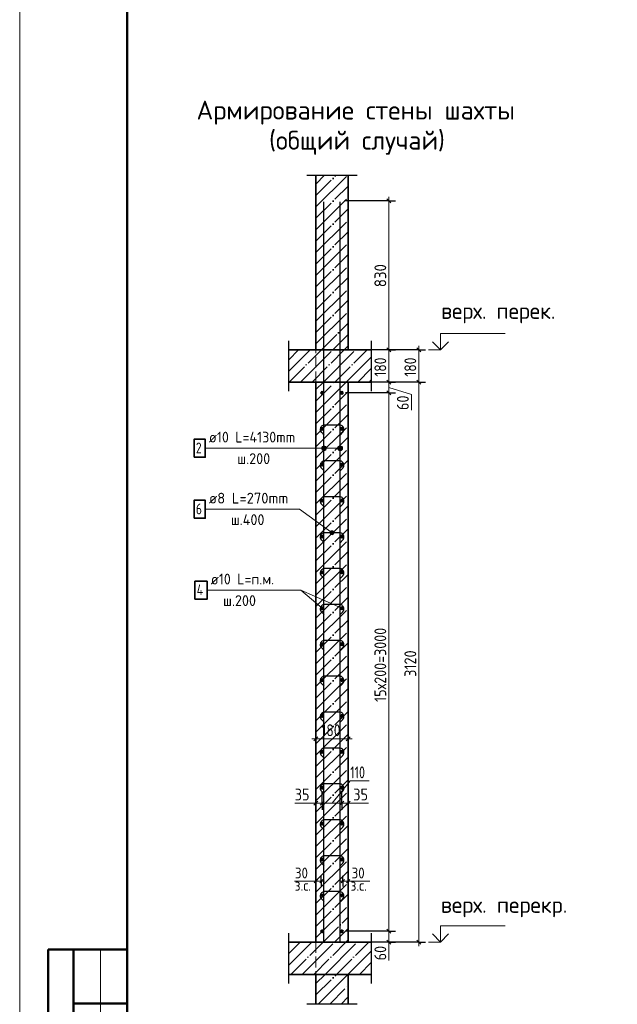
# Model space of a CAD drawing. Header units: millimetres. Extents: x -49773 to 2322955, y -3321 to 58485.
# Tile 236 of 256: x 1008641 to 1019745, y 12133 to 30420. Entities that reach past the tile are written whole.
import ezdxf

# ---------------------------------------------------------------- set-up
doc = ezdxf.new("R2010")
doc.units = ezdxf.units.MM
for name, pattern in [('______11', [500, 400, -50, 0, -50]), ('______2', [270, 200, -70]), ('______5', [1100, 800, -100, 100, -100])]:
    doc.linetypes.add(name, pattern=pattern)
for name, color, linetype, lineweight in [('Standard', 7, 'Continuous', 25), ('Арм.стержн. вертикальными 1', 22, 'Continuous', 35), ('Арм.стержн.горизонт. 1', 180, 'Continuous', 35), ('Высотная отметки_ общее', 7, 'Continuous', 13), ('Перекрытие_ общее', 7, 'Continuous', 35), ('Размерная линия_ общее', 7, 'Continuous', 13), ('Размерная линия_ общее_1', 7, 'Continuous', 13), ('Стена_ общее', 7, 'Continuous', 35)]:
    doc.layers.add(name, color=color, linetype=linetype, lineweight=lineweight)
doc.layers.add('Арм.стержн.Стяжки', color=7, linetype='Continuous', lineweight=35, true_color=0x501e0f)
doc.styles.add('ISOCPEUR', font='txt')

msp = doc.modelspace()

# ---------------------------------------------------------------- hatches: boundary and pattern name
at = {"layer": 'Арм.стержн. вертикальными 1', "linetype": 'Continuous', "lineweight": 13, "transparency": 33554687}
for points in [[(1014256.4, 22483), (1014272.6, 22421.8), (1014272.6, 22499.2)], [(1014256.4, 22483), (1014272.6, 22421.8), (1014272.6, 22499.2)], [(1014272.6, 22499.2), (1014295.1, 22415.5), (1014295.1, 22505.5)], [(1014272.6, 22499.2), (1014295.1, 22415.5), (1014295.1, 22505.5)], [(1014272.6, 22499.2), (1014272.6, 22421.8), (1014295.1, 22415.5)], [(1014272.6, 22499.2), (1014272.6, 22421.8), (1014295.1, 22415.5)], [(1014295.1, 22505.5), (1014295.1, 22415.5), (1014317.6, 22421.8)], [(1014295.1, 22505.5), (1014317.6, 22421.8), (1014317.6, 22499.2)], [(1014295.1, 22505.5), (1014295.1, 22415.5), (1014317.6, 22421.8)], [(1014295.1, 22505.5), (1014317.6, 22421.8), (1014317.6, 22499.2)], [(1014317.6, 22499.2), (1014317.6, 22421.8), (1014333.8, 22438)], [(1014317.6, 22499.2), (1014333.8, 22438), (1014333.8, 22483)], [(1014317.6, 22499.2), (1014317.6, 22421.8), (1014333.8, 22438)], [(1014317.6, 22499.2), (1014333.8, 22438), (1014333.8, 22483)], [(1014556.4, 22483), (1014572.6, 22421.8), (1014572.6, 22499.2)], [(1014556.4, 22483), (1014572.6, 22421.8), (1014572.6, 22499.2)], [(1014572.6, 22499.2), (1014595.1, 22415.5), (1014595.1, 22505.5)], [(1014572.6, 22499.2), (1014595.1, 22415.5), (1014595.1, 22505.5)], [(1014572.6, 22499.2), (1014572.6, 22421.8), (1014595.1, 22415.5)], [(1014572.6, 22499.2), (1014572.6, 22421.8), (1014595.1, 22415.5)], [(1014595.1, 22505.5), (1014595.1, 22415.5), (1014617.6, 22421.8)], [(1014595.1, 22505.5), (1014617.6, 22421.8), (1014617.6, 22499.2)], [(1014595.1, 22505.5), (1014595.1, 22415.5), (1014617.6, 22421.8)], [(1014595.1, 22505.5), (1014617.6, 22421.8), (1014617.6, 22499.2)], [(1014617.6, 22499.2), (1014617.6, 22421.8), (1014633.8, 22438)], [(1014617.6, 22499.2), (1014633.8, 22438), (1014633.8, 22483)], [(1014617.6, 22499.2), (1014617.6, 22421.8), (1014633.8, 22438)], [(1014617.6, 22499.2), (1014633.8, 22438), (1014633.8, 22483)], [(1014256.4, 22438), (1014256.4, 22483), (1014250.1, 22460.5)], [(1014256.4, 22438), (1014256.4, 22483), (1014250.1, 22460.5)], [(1014256.4, 22483), (1014256.4, 22438), (1014272.6, 22421.8)], [(1014256.4, 22483), (1014256.4, 22438), (1014272.6, 22421.8)], [(1014333.8, 22483), (1014333.8, 22438), (1014340.1, 22460.5)], [(1014333.8, 22483), (1014333.8, 22438), (1014340.1, 22460.5)], [(1014556.4, 22438), (1014556.4, 22483), (1014550.1, 22460.5)], [(1014556.4, 22438), (1014556.4, 22483), (1014550.1, 22460.5)], [(1014556.4, 22483), (1014556.4, 22438), (1014572.6, 22421.8)], [(1014556.4, 22483), (1014556.4, 22438), (1014572.6, 22421.8)], [(1014633.8, 22483), (1014633.8, 22438), (1014640.1, 22460.5)], [(1014633.8, 22483), (1014633.8, 22438), (1014640.1, 22460.5)]]:
    msp.add_hatch(color=7, dxfattribs=at).paths.add_polyline_path(points)
at = {"layer": 'Арм.стержн.Стяжки', "linetype": 'Continuous', "lineweight": 13, "transparency": 33554687}
for points in [[(1014408, 20895.7), (1014429.9, 20926.1), (1014414.7, 20913.9)], [(1014429.9, 20926.1), (1014408, 20895.7), (1014411.1, 20876.8)], [(1014429.9, 20926.1), (1014411.1, 20876.8), (1014448.8, 20929.1)], [(1014448.8, 20929.1), (1014411.1, 20876.8), (1014423.2, 20861.6)], [(1014448.8, 20929.1), (1014423.2, 20861.6), (1014467.1, 20922.4)], [(1014467.1, 20922.4), (1014423.2, 20861.6), (1014441.5, 20854.9)], [(1014467.1, 20922.4), (1014441.5, 20854.9), (1014479.2, 20907.2)], [(1014479.2, 20907.2), (1014441.5, 20854.9), (1014460.4, 20858)], [(1014479.2, 20907.2), (1014460.4, 20858), (1014482.3, 20888.4)], [(1014482.3, 20888.4), (1014460.4, 20858), (1014475.6, 20870.1)]]:
    msp.add_hatch(color=7, dxfattribs=at).paths.add_polyline_path(points)

# ---------------------------------------------------------------- linework, layer by layer
at = {"layer": 'Standard', "color": 7, "linetype": 'Continuous', "lineweight": 25, "transparency": 33554687}
for p, q in [((1013978.5, 27529.5), (1014911.8, 27529.5)), ((1013640.4, 23522), (1013640.4, 24455.4)), ((1015173.7, 24455.4), (1015173.7, 23522)), ((1013640.4, 12522), (1013640.4, 13455.4)), ((1015173.7, 13455.4), (1015173.7, 12522)), ((1014911.8, 12138), (1013978.5, 12138))]:
    msp.add_line(p, q, dxfattribs=at)
at = {"layer": 'Standard', "color": 253, "linetype": '______11', "lineweight": 35, "true_color": 0xababab, "transparency": 33554687}
for p, q in [((1014145.1, 27155), (1014519.6, 27529.5)), ((1014145.1, 26730.8), (1014745.1, 27330.8)), ((1014145.1, 26306.5), (1014745.1, 26906.5)), ((1014145.1, 25882.2), (1014745.1, 26482.2)), ((1014145.1, 25458), (1014745.1, 26058)), ((1014145.1, 25033.7), (1014745.1, 25633.7)), ((1014145.1, 24609.4), (1014745.1, 25209.5)), ((1014248.7, 24288.7), (1014745.1, 24785.2)), ((1014672.9, 24288.7), (1014745.1, 24360.9)), ((1014145.1, 23336.7), (1014497.2, 23688.7)), ((1014145.1, 22912.4), (1014745.1, 23512.4)), ((1014145.1, 22488.1), (1014745.1, 23088.1)), ((1014145.1, 22063.9), (1014745.1, 22663.9)), ((1014145.1, 21639.6), (1014745.1, 22239.6)), ((1014145.1, 21215.3), (1014745.1, 21815.3)), ((1014145.1, 20791.1), (1014745.1, 21391.1)), ((1014145.1, 20366.8), (1014745.1, 20966.8)), ((1014145.1, 19942.5), (1014745.1, 20542.5)), ((1014145.1, 19518.3), (1014745.1, 20118.3)), ((1014145.1, 19094), (1014745.1, 19694)), ((1014145.1, 18669.8), (1014745.1, 19269.8)), ((1014145.1, 18245.5), (1014745.1, 18845.5)), ((1014145.1, 17821.2), (1014745.1, 18421.2)), ((1014145.1, 17397), (1014745.1, 17997)), ((1014145.1, 16972.7), (1014745.1, 17572.7)), ((1014145.1, 16548.4), (1014745.1, 17148.4)), ((1014145.1, 16124.2), (1014745.1, 16724.2)), ((1014145.1, 15699.9), (1014745.1, 16299.9)), ((1014145.1, 15275.6), (1014745.1, 15875.6)), ((1014145.1, 14851.4), (1014745.1, 15451.4)), ((1014145.1, 14427.1), (1014745.1, 15027.1)), ((1014145.1, 14002.8), (1014745.1, 14602.9)), ((1014145.1, 13578.6), (1014745.1, 14178.6)), ((1014279.5, 13288.7), (1014745.1, 13754.3)), ((1014703.8, 13288.7), (1014745.1, 13330.1)), ((1014145.1, 12305.8), (1014528, 12688.7)), ((1014401.6, 12138), (1014745.1, 12481.5))]:
    msp.add_line(p, q, dxfattribs=at)
at = {"layer": 'Standard', "color": 253, "linetype": '______5', "lineweight": 35, "true_color": 0xababab, "transparency": 33554687}
for p, q in [((1014145.1, 26942.9), (1014731.8, 27529.5)), ((1014145.1, 27367.2), (1014307.5, 27529.5)), ((1014145.1, 26518.6), (1014745.1, 27118.6)), ((1014145.1, 26094.4), (1014745.1, 26694.4)), ((1014145.1, 25670.1), (1014745.1, 26270.1)), ((1014145.1, 25245.8), (1014745.1, 25845.8)), ((1014145.1, 24821.6), (1014745.1, 25421.6)), ((1014145.1, 24397.3), (1014745.1, 24997.3)), ((1014460.8, 24288.7), (1014745.1, 24573)), ((1014145.1, 23124.5), (1014709.3, 23688.7)), ((1014145.1, 23548.8), (1014285, 23688.7)), ((1014145.1, 22700.3), (1014745.1, 23300.3)), ((1014145.1, 22276), (1014745.1, 22876)), ((1014145.1, 21851.7), (1014745.1, 22451.7)), ((1014145.1, 21427.5), (1014745.1, 22027.5)), ((1014145.1, 21003.2), (1014745.1, 21603.2)), ((1014145.1, 20578.9), (1014745.1, 21178.9)), ((1014145.1, 20154.7), (1014745.1, 20754.7)), ((1014145.1, 19730.4), (1014745.1, 20330.4)), ((1014145.1, 19306.1), (1014745.1, 19906.1)), ((1014145.1, 18881.9), (1014745.1, 19481.9)), ((1014145.1, 18457.6), (1014745.1, 19057.6)), ((1014145.1, 18033.3), (1014745.1, 18633.3)), ((1014145.1, 17609.1), (1014745.1, 18209.1)), ((1014145.1, 17184.8), (1014745.1, 17784.8)), ((1014145.1, 16760.6), (1014745.1, 17360.6)), ((1014145.1, 16336.3), (1014745.1, 16936.3)), ((1014145.1, 15912), (1014745.1, 16512)), ((1014145.1, 15487.8), (1014745.1, 16087.8)), ((1014145.1, 15063.5), (1014745.1, 15663.5)), ((1014145.1, 14639.2), (1014745.1, 15239.2)), ((1014145.1, 14215), (1014745.1, 14815)), ((1014145.1, 13790.7), (1014745.1, 14390.7)), ((1014145.1, 13366.4), (1014745.1, 13966.4)), ((1014491.6, 13288.7), (1014745.1, 13542.2)), ((1014145.1, 12517.9), (1014315.9, 12688.7)), ((1014189.4, 12138), (1014740.2, 12688.7)), ((1014613.7, 12138), (1014745.1, 12269.4))]:
    msp.add_line(p, q, dxfattribs=at)
at = {"layer": 'Standard', "color": 7, "linetype": 'Continuous', "lineweight": 35, "transparency": 33554687}
for p, q in [((1014145.1, 27529.5), (1014145.1, 24288.7)), ((1014745.1, 24288.7), (1014745.1, 27529.5)), ((1014145.1, 24288.7), (1013640.4, 24288.7)), ((1015173.7, 24288.7), (1014745.1, 24288.7)), ((1013640.4, 23688.7), (1014145.1, 23688.7)), ((1014145.1, 23688.7), (1014145.1, 13288.7)), ((1014745.1, 13288.7), (1014745.1, 23688.7)), ((1014745.1, 23688.7), (1015173.7, 23688.7)), ((1014145.1, 13288.7), (1013640.4, 13288.7)), ((1015173.7, 13288.7), (1014745.1, 13288.7)), ((1013640.4, 12688.7), (1014145.1, 12688.7)), ((1014145.1, 12688.7), (1014145.1, 12138)), ((1014745.1, 12138), (1014745.1, 12688.7)), ((1014745.1, 12688.7), (1015173.7, 12688.7))]:
    msp.add_line(p, q, dxfattribs=at)
at = {"layer": 'Standard', "color": 253, "linetype": '______11', "lineweight": 13, "true_color": 0xababab, "transparency": 33554687}
for p, q in [((1013640.4, 24104.7), (1013824.4, 24288.7)), ((1013648.6, 23688.7), (1014248.7, 24288.7)), ((1014072.9, 23688.7), (1014672.9, 24288.7)), ((1014497.2, 23688.7), (1015097.2, 24288.7)), ((1014921.4, 23688.7), (1015173.7, 23941)), ((1013640.4, 13073.8), (1013855.2, 13288.7)), ((1013679.5, 12688.7), (1014279.5, 13288.7)), ((1014103.8, 12688.7), (1014703.8, 13288.7)), ((1014528, 12688.7), (1015128, 13288.7)), ((1014952.3, 12688.7), (1015173.7, 12910.1))]:
    msp.add_line(p, q, dxfattribs=at)
at = {"layer": 'Standard', "color": 253, "linetype": '______5', "lineweight": 13, "true_color": 0xababab, "transparency": 33554687}
for p, q in [((1013640.4, 23892.6), (1014036.5, 24288.7)), ((1013860.8, 23688.7), (1014460.8, 24288.7)), ((1014285, 23688.7), (1014885, 24288.7)), ((1014709.3, 23688.7), (1015173.7, 24153.1)), ((1015133.6, 23688.7), (1015173.7, 23728.8)), ((1013640.4, 13286), (1013643.1, 13288.7)), ((1013640.4, 12861.7), (1014067.4, 13288.7)), ((1013891.6, 12688.7), (1014491.7, 13288.7)), ((1014315.9, 12688.7), (1014915.9, 13288.7)), ((1014740.2, 12688.7), (1015173.7, 13122.2)), ((1015164.4, 12688.7), (1015173.7, 12698))]:
    msp.add_line(p, q, dxfattribs=at)
at = {"layer": 'Standard', "color": 7, "linetype": 'Continuous', "lineweight": 13, "transparency": 33554687}
for p, q in [((1014628.5, 19488.7), (1013863.7, 19824)), ((1014145.1, 14421.8), (1013745.1, 14421.8)), ((1014745.1, 14421.8), (1015145.1, 14421.8)), ((1010141.1, 13149.2), (1010141.1, 6649.2))]:
    msp.add_line(p, q, dxfattribs=at)
at = {"layer": 'Standard', "color": 7, "linetype": 'Continuous', "lineweight": 50, "transparency": 33554687}
for p, q in [((1010641.1, 13149.2), (1009167.9, 13149.2)), ((1009167.9, 13149.2), (1009167.9, 6649.2)), ((1009167.9, 13149.2), (1009167.9, 6649.2)), ((1009641.1, 13149.2), (1009641.1, 6649.2)), ((1010641.1, 12149.2), (1009641.1, 12149.2))]:
    msp.add_line(p, q, dxfattribs=at)
at = {"layer": 'Standard', "color": 7, "linetype": 'Continuous', "lineweight": 13, "transparency": 33554687}
msp.add_lwpolyline([(1008641.1, -2350.8), (1050641.1, -2350.8), (1050641.1, 57049.2), (1008641.1, 57049.2), (1008641.1, -2350.8)], close=True, dxfattribs=at)
at = {"layer": 'Standard', "color": 7, "linetype": 'Continuous', "lineweight": 50, "transparency": 33554687}
msp.add_lwpolyline([(1010641.1, 56549.2), (1050141.1, 56549.2), (1050141.1, -1850.8), (1010641.1, -1850.8), (1010641.1, 56549.2)], close=True, dxfattribs=at)
at = {"layer": 'Арм.стержн. вертикальными 1', "color": 4, "linetype": 'Continuous', "lineweight": 25, "transparency": 33554687}
for p, q in [((1014295.1, 13305.3), (1014295.1, 27038.7)), ((1014295.1, 13305.3), (1014295.1, 27038.7)), ((1014595.1, 13305.3), (1014595.1, 27038.7)), ((1014595.1, 13305.3), (1014595.1, 27038.7))]:
    msp.add_line(p, q, dxfattribs=at)
at = {"layer": 'Арм.стержн. вертикальными 1', "color": 7, "linetype": 'Continuous', "lineweight": 13, "transparency": 33554687}
for p, q in [((1014295.1, 22505.5), (1014295.1, 22505.5)), ((1014295.1, 22505.5), (1014295.1, 22505.5)), ((1014595.1, 22505.5), (1014595.1, 22505.5)), ((1014595.1, 22505.5), (1014595.1, 22505.5)), ((1012087.9, 22460.5), (1014061.3, 22460.5)), ((1014061.3, 22460.5), (1014595.1, 22460.5)), ((1014061.3, 22460.5), (1014595.1, 22460.5)), ((1014061.3, 22460.5), (1014295.1, 22460.5)), ((1014061.3, 22460.5), (1014295.1, 22460.5)), ((1014250.1, 22460.5), (1014250.1, 22460.5)), ((1014250.1, 22460.5), (1014250.1, 22460.5)), ((1014295.1, 22415.5), (1014295.1, 22415.5)), ((1014295.1, 22415.5), (1014295.1, 22415.5)), ((1014340.1, 22460.5), (1014340.1, 22460.5)), ((1014340.1, 22460.5), (1014340.1, 22460.5)), ((1014550.1, 22460.5), (1014550.1, 22460.5)), ((1014550.1, 22460.5), (1014550.1, 22460.5)), ((1014595.1, 22415.5), (1014595.1, 22415.5)), ((1014595.1, 22415.5), (1014595.1, 22415.5)), ((1014640.1, 22460.5), (1014640.1, 22460.5)), ((1014640.1, 22460.5), (1014640.1, 22460.5))]:
    msp.add_line(p, q, dxfattribs=at)
at = {"layer": 'Арм.стержн. вертикальными 1', "color": 7, "linetype": 'Continuous', "lineweight": 35, "transparency": 33554687}
msp.add_lwpolyline([(1011881.3, 22293.8), (1012087.9, 22293.8), (1012087.9, 22627.2), (1011881.3, 22627.2), (1011881.3, 22293.8)], dxfattribs=at)
at = {"layer": 'Арм.стержн. вертикальными 1', "color": 7, "linetype": 'Continuous', "lineweight": 13, "transparency": 33554687}
for centre in [(1014295.1, 22460.5), (1014295.1, 22460.5), (1014595.1, 22460.5), (1014595.1, 22460.5)]:
    msp.add_circle(centre, 45, dxfattribs=at)
at = {"layer": 'Арм.стержн.горизонт. 1', "color": 7, "linetype": 'Continuous', "lineweight": 13, "transparency": 33554687}
for p, q in [((1012123.7, 19824), (1013863.7, 19824)), ((1013863.7, 19824), (1014261.8, 19488.7))]:
    msp.add_line(p, q, dxfattribs=at)
at = {"layer": 'Арм.стержн.горизонт. 1', "color": 7, "linetype": 'Continuous', "lineweight": 35, "transparency": 33554687}
msp.add_lwpolyline([(1011897.1, 19657.3), (1012123.7, 19657.3), (1012123.7, 19990.6), (1011897.1, 19990.6), (1011897.1, 19657.3)], dxfattribs=at)
at = {"layer": 'Арм.стержн.горизонт. 1', "color": 4, "linetype": 'Continuous', "lineweight": 50, "transparency": 33554687}
for centre in [(1014261.8, 23488.7), (1014628.5, 23488.7), (1014261.8, 22822), (1014628.5, 22822), (1014261.8, 22155.4), (1014628.5, 22155.4), (1014261.8, 21488.7), (1014628.5, 21488.7), (1014261.8, 20822), (1014628.5, 20822), (1014261.8, 20155.4), (1014628.5, 20155.4), (1014261.8, 19488.7), (1014628.5, 19488.7), (1014261.8, 18822), (1014628.5, 18822), (1014261.8, 18155.4), (1014628.5, 18155.4), (1014261.8, 17488.7), (1014628.5, 17488.7), (1014261.8, 16822), (1014628.5, 16822), (1014261.8, 16155.4), (1014628.5, 16155.4), (1014261.8, 15488.7), (1014628.5, 15488.7), (1014261.8, 14822), (1014628.5, 14822), (1014261.8, 14155.4), (1014628.5, 14155.4), (1014261.8, 13488.7), (1014628.5, 13488.7)]:
    msp.add_circle(centre, 16.7, dxfattribs=at)
at = {"layer": 'Арм.стержн.Стяжки', "color": 7, "linetype": 'Continuous', "lineweight": 13, "transparency": 33554687}
for p, q in [((1012087.9, 21327.2), (1013841.3, 21327.2)), ((1013841.3, 21327.2), (1014445.1, 20892)), ((1014414.7, 20913.9), (1014414.7, 20913.9)), ((1014423.2, 20861.6), (1014423.2, 20861.6)), ((1014467.1, 20922.4), (1014467.1, 20922.4)), ((1014475.6, 20870.1), (1014475.6, 20870.1))]:
    msp.add_line(p, q, dxfattribs=at)
at = {"layer": 'Арм.стержн.Стяжки', "color": 40, "linetype": 'Continuous', "lineweight": 25, "transparency": 33554687}
for points in [[(1014592.5, 22706.2), (1014643, 22756.7), (1014647.8, 22762.2), (1014652.1, 22768.3), (1014655.9, 22774.7), (1014659.1, 22781.4), (1014661.6, 22788.3), (1014663.4, 22795.6), (1014664.6, 22802.9), (1014665.2, 22810.3), (1014665.2, 22815.5), (1014663.2, 22829.7), (1014658.4, 22844.2), (1014650.9, 22857.6), (1014641.7, 22868.6), (1014630.8, 22877.7), (1014617.4, 22885.2), (1014602.8, 22890), (1014588.6, 22892), (1014301.7, 22892), (1014287.5, 22890), (1014272.9, 22885.2), (1014259.5, 22877.7), (1014248.6, 22868.6), (1014239.4, 22857.6), (1014231.9, 22844.2), (1014227.1, 22829.7), (1014225.1, 22815.5), (1014225.1, 22810.3), (1014225.7, 22802.9), (1014226.9, 22795.6), (1014228.7, 22788.3), (1014231.2, 22781.4), (1014234.4, 22774.7), (1014238.2, 22768.3), (1014242.5, 22762.2), (1014247.3, 22756.7), (1014297.8, 22706.2)], [(1014592.5, 22039.6), (1014643, 22090), (1014647.8, 22095.6), (1014652.1, 22101.6), (1014655.9, 22108.1), (1014659.1, 22114.7), (1014661.6, 22121.6), (1014663.4, 22128.9), (1014664.6, 22136.3), (1014665.2, 22143.6), (1014665.2, 22148.8), (1014663.2, 22163), (1014658.4, 22177.6), (1014650.9, 22190.9), (1014641.7, 22201.9), (1014630.8, 22211.1), (1014617.4, 22218.6), (1014602.8, 22223.4), (1014588.6, 22225.3), (1014301.7, 22225.3), (1014287.5, 22223.4), (1014272.9, 22218.6), (1014259.5, 22211.1), (1014248.6, 22201.9), (1014239.4, 22190.9), (1014231.9, 22177.6), (1014227.1, 22163), (1014225.1, 22148.8), (1014225.1, 22143.6), (1014225.7, 22136.3), (1014226.9, 22128.9), (1014228.7, 22121.6), (1014231.2, 22114.7), (1014234.4, 22108.1), (1014238.2, 22101.6), (1014242.5, 22095.6), (1014247.3, 22090), (1014297.8, 22039.6)], [(1014592.5, 21372.9), (1014643, 21423.4), (1014647.8, 21428.9), (1014652.1, 21435), (1014655.9, 21441.4), (1014659.1, 21448.1), (1014661.6, 21455), (1014663.4, 21462.2), (1014664.6, 21469.6), (1014665.2, 21476.9), (1014665.2, 21482.2), (1014663.2, 21496.3), (1014658.4, 21510.9), (1014650.9, 21524.3), (1014641.7, 21535.3), (1014630.8, 21544.4), (1014617.4, 21551.9), (1014602.8, 21556.7), (1014588.6, 21558.7), (1014301.7, 21558.7), (1014287.5, 21556.7), (1014272.9, 21551.9), (1014259.5, 21544.4), (1014248.6, 21535.3), (1014239.4, 21524.3), (1014231.9, 21510.9), (1014227.1, 21496.3), (1014225.1, 21482.2), (1014225.1, 21476.9), (1014225.7, 21469.6), (1014226.9, 21462.2), (1014228.7, 21455), (1014231.2, 21448.1), (1014234.4, 21441.4), (1014238.2, 21435), (1014242.5, 21428.9), (1014247.3, 21423.4), (1014297.8, 21372.9)], [(1014592.5, 20706.2), (1014643, 20756.7), (1014647.8, 20762.2), (1014652.1, 20768.3), (1014655.9, 20774.7), (1014659.1, 20781.4), (1014661.6, 20788.3), (1014663.4, 20795.6), (1014664.6, 20802.9), (1014665.2, 20810.3), (1014665.2, 20815.5), (1014663.2, 20829.7), (1014658.4, 20844.2), (1014650.9, 20857.6), (1014641.7, 20868.6), (1014630.8, 20877.7), (1014617.4, 20885.2), (1014602.8, 20890), (1014588.6, 20892), (1014301.7, 20892), (1014287.5, 20890), (1014272.9, 20885.2), (1014259.5, 20877.7), (1014248.6, 20868.6), (1014239.4, 20857.6), (1014231.9, 20844.2), (1014227.1, 20829.7), (1014225.1, 20815.5), (1014225.1, 20810.3), (1014225.7, 20802.9), (1014226.9, 20795.6), (1014228.7, 20788.3), (1014231.2, 20781.4), (1014234.4, 20774.7), (1014238.2, 20768.3), (1014242.5, 20762.2), (1014247.3, 20756.7), (1014297.8, 20706.2)], [(1014592.5, 20039.6), (1014643, 20090), (1014647.8, 20095.6), (1014652.1, 20101.6), (1014655.9, 20108.1), (1014659.1, 20114.7), (1014661.6, 20121.6), (1014663.4, 20128.9), (1014664.6, 20136.3), (1014665.2, 20143.6), (1014665.2, 20148.8), (1014663.2, 20163), (1014658.4, 20177.6), (1014650.9, 20190.9), (1014641.7, 20201.9), (1014630.8, 20211.1), (1014617.4, 20218.6), (1014602.8, 20223.4), (1014588.6, 20225.3), (1014301.7, 20225.3), (1014287.5, 20223.4), (1014272.9, 20218.6), (1014259.5, 20211.1), (1014248.6, 20201.9), (1014239.4, 20190.9), (1014231.9, 20177.6), (1014227.1, 20163), (1014225.1, 20148.8), (1014225.1, 20143.6), (1014225.7, 20136.3), (1014226.9, 20128.9), (1014228.7, 20121.6), (1014231.2, 20114.7), (1014234.4, 20108.1), (1014238.2, 20101.6), (1014242.5, 20095.6), (1014247.3, 20090), (1014297.8, 20039.6)], [(1014592.5, 19372.9), (1014643, 19423.4), (1014647.8, 19428.9), (1014652.1, 19435), (1014655.9, 19441.4), (1014659.1, 19448.1), (1014661.6, 19455), (1014663.4, 19462.2), (1014664.6, 19469.6), (1014665.2, 19476.9), (1014665.2, 19482.2), (1014663.2, 19496.3), (1014658.4, 19510.9), (1014650.9, 19524.3), (1014641.7, 19535.3), (1014630.8, 19544.4), (1014617.4, 19551.9), (1014602.8, 19556.7), (1014588.6, 19558.7), (1014301.7, 19558.7), (1014287.5, 19556.7), (1014272.9, 19551.9), (1014259.5, 19544.4), (1014248.6, 19535.3), (1014239.4, 19524.3), (1014231.9, 19510.9), (1014227.1, 19496.3), (1014225.1, 19482.2), (1014225.1, 19476.9), (1014225.7, 19469.6), (1014226.9, 19462.2), (1014228.7, 19455), (1014231.2, 19448.1), (1014234.4, 19441.4), (1014238.2, 19435), (1014242.5, 19428.9), (1014247.3, 19423.4), (1014297.8, 19372.9)], [(1014592.5, 18706.2), (1014643, 18756.7), (1014647.8, 18762.2), (1014652.1, 18768.3), (1014655.9, 18774.7), (1014659.1, 18781.4), (1014661.6, 18788.3), (1014663.4, 18795.6), (1014664.6, 18802.9), (1014665.2, 18810.3), (1014665.2, 18815.5), (1014663.2, 18829.7), (1014658.4, 18844.2), (1014650.9, 18857.6), (1014641.7, 18868.6), (1014630.8, 18877.7), (1014617.4, 18885.2), (1014602.8, 18890), (1014588.6, 18892), (1014301.7, 18892), (1014287.5, 18890), (1014272.9, 18885.2), (1014259.5, 18877.7), (1014248.6, 18868.6), (1014239.4, 18857.6), (1014231.9, 18844.2), (1014227.1, 18829.7), (1014225.1, 18815.5), (1014225.1, 18810.3), (1014225.7, 18802.9), (1014226.9, 18795.6), (1014228.7, 18788.3), (1014231.2, 18781.4), (1014234.4, 18774.7), (1014238.2, 18768.3), (1014242.5, 18762.2), (1014247.3, 18756.7), (1014297.8, 18706.2)], [(1014592.5, 18039.6), (1014643, 18090), (1014647.8, 18095.6), (1014652.1, 18101.6), (1014655.9, 18108.1), (1014659.1, 18114.7), (1014661.6, 18121.6), (1014663.4, 18128.9), (1014664.6, 18136.3), (1014665.2, 18143.6), (1014665.2, 18148.8), (1014663.2, 18163), (1014658.4, 18177.6), (1014650.9, 18190.9), (1014641.7, 18201.9), (1014630.8, 18211.1), (1014617.4, 18218.6), (1014602.8, 18223.4), (1014588.6, 18225.3), (1014301.7, 18225.3), (1014287.5, 18223.4), (1014272.9, 18218.6), (1014259.5, 18211.1), (1014248.6, 18201.9), (1014239.4, 18190.9), (1014231.9, 18177.6), (1014227.1, 18163), (1014225.1, 18148.8), (1014225.1, 18143.6), (1014225.7, 18136.3), (1014226.9, 18128.9), (1014228.7, 18121.6), (1014231.2, 18114.7), (1014234.4, 18108.1), (1014238.2, 18101.6), (1014242.5, 18095.6), (1014247.3, 18090), (1014297.8, 18039.6)], [(1014592.5, 17372.9), (1014643, 17423.4), (1014647.8, 17428.9), (1014652.1, 17435), (1014655.9, 17441.4), (1014659.1, 17448.1), (1014661.6, 17455), (1014663.4, 17462.2), (1014664.6, 17469.6), (1014665.2, 17476.9), (1014665.2, 17482.2), (1014663.2, 17496.3), (1014658.4, 17510.9), (1014650.9, 17524.3), (1014641.7, 17535.3), (1014630.8, 17544.4), (1014617.4, 17551.9), (1014602.8, 17556.7), (1014588.6, 17558.7), (1014301.7, 17558.7), (1014287.5, 17556.7), (1014272.9, 17551.9), (1014259.5, 17544.4), (1014248.6, 17535.3), (1014239.4, 17524.3), (1014231.9, 17510.9), (1014227.1, 17496.3), (1014225.1, 17482.2), (1014225.1, 17476.9), (1014225.7, 17469.6), (1014226.9, 17462.2), (1014228.7, 17455), (1014231.2, 17448.1), (1014234.4, 17441.4), (1014238.2, 17435), (1014242.5, 17428.9), (1014247.3, 17423.4), (1014297.8, 17372.9)], [(1014592.5, 16706.2), (1014643, 16756.7), (1014647.8, 16762.2), (1014652.1, 16768.3), (1014655.9, 16774.7), (1014659.1, 16781.4), (1014661.6, 16788.3), (1014663.4, 16795.6), (1014664.6, 16802.9), (1014665.2, 16810.3), (1014665.2, 16815.5), (1014663.2, 16829.7), (1014658.4, 16844.2), (1014650.9, 16857.6), (1014641.7, 16868.6), (1014630.8, 16877.7), (1014617.4, 16885.2), (1014602.8, 16890), (1014588.6, 16892), (1014301.7, 16892), (1014287.5, 16890), (1014272.9, 16885.2), (1014259.5, 16877.7), (1014248.6, 16868.6), (1014239.4, 16857.6), (1014231.9, 16844.2), (1014227.1, 16829.7), (1014225.1, 16815.5), (1014225.1, 16810.3), (1014225.7, 16802.9), (1014226.9, 16795.6), (1014228.7, 16788.3), (1014231.2, 16781.4), (1014234.4, 16774.7), (1014238.2, 16768.3), (1014242.5, 16762.2), (1014247.3, 16756.7), (1014297.8, 16706.2)], [(1014592.5, 16039.6), (1014643, 16090), (1014647.8, 16095.6), (1014652.1, 16101.6), (1014655.9, 16108.1), (1014659.1, 16114.7), (1014661.6, 16121.6), (1014663.4, 16128.9), (1014664.6, 16136.3), (1014665.2, 16143.6), (1014665.2, 16148.8), (1014663.2, 16163), (1014658.4, 16177.6), (1014650.9, 16190.9), (1014641.7, 16201.9), (1014630.8, 16211.1), (1014617.4, 16218.6), (1014602.8, 16223.4), (1014588.6, 16225.3), (1014301.7, 16225.3), (1014287.5, 16223.4), (1014272.9, 16218.6), (1014259.5, 16211.1), (1014248.6, 16201.9), (1014239.4, 16190.9), (1014231.9, 16177.6), (1014227.1, 16163), (1014225.1, 16148.8), (1014225.1, 16143.6), (1014225.7, 16136.3), (1014226.9, 16128.9), (1014228.7, 16121.6), (1014231.2, 16114.7), (1014234.4, 16108.1), (1014238.2, 16101.6), (1014242.5, 16095.6), (1014247.3, 16090), (1014297.8, 16039.6)], [(1014592.5, 15372.9), (1014643, 15423.4), (1014647.8, 15428.9), (1014652.1, 15435), (1014655.9, 15441.4), (1014659.1, 15448.1), (1014661.6, 15455), (1014663.4, 15462.2), (1014664.6, 15469.6), (1014665.2, 15476.9), (1014665.2, 15482.2), (1014663.2, 15496.3), (1014658.4, 15510.9), (1014650.9, 15524.3), (1014641.7, 15535.3), (1014630.8, 15544.4), (1014617.4, 15551.9), (1014602.8, 15556.7), (1014588.6, 15558.7), (1014301.7, 15558.7), (1014287.5, 15556.7), (1014272.9, 15551.9), (1014259.5, 15544.4), (1014248.6, 15535.3), (1014239.4, 15524.3), (1014231.9, 15510.9), (1014227.1, 15496.3), (1014225.1, 15482.2), (1014225.1, 15476.9), (1014225.7, 15469.6), (1014226.9, 15462.2), (1014228.7, 15455), (1014231.2, 15448.1), (1014234.4, 15441.4), (1014238.2, 15435), (1014242.5, 15428.9), (1014247.3, 15423.4), (1014297.8, 15372.9)], [(1014592.5, 14706.2), (1014643, 14756.7), (1014647.8, 14762.2), (1014652.1, 14768.3), (1014655.9, 14774.7), (1014659.1, 14781.4), (1014661.6, 14788.3), (1014663.4, 14795.6), (1014664.6, 14802.9), (1014665.2, 14810.3), (1014665.2, 14815.5), (1014663.2, 14829.7), (1014658.4, 14844.2), (1014650.9, 14857.6), (1014641.7, 14868.6), (1014630.8, 14877.7), (1014617.4, 14885.2), (1014602.8, 14890), (1014588.6, 14892), (1014301.7, 14892), (1014287.5, 14890), (1014272.9, 14885.2), (1014259.5, 14877.7), (1014248.6, 14868.6), (1014239.4, 14857.6), (1014231.9, 14844.2), (1014227.1, 14829.7), (1014225.1, 14815.5), (1014225.1, 14810.3), (1014225.7, 14802.9), (1014226.9, 14795.6), (1014228.7, 14788.3), (1014231.2, 14781.4), (1014234.4, 14774.7), (1014238.2, 14768.3), (1014242.5, 14762.2), (1014247.3, 14756.7), (1014297.8, 14706.2)], [(1014592.5, 14039.6), (1014643, 14090), (1014647.8, 14095.6), (1014652.1, 14101.6), (1014655.9, 14108.1), (1014659.1, 14114.7), (1014661.6, 14121.6), (1014663.4, 14128.9), (1014664.6, 14136.3), (1014665.2, 14143.6), (1014665.2, 14148.8), (1014663.2, 14163), (1014658.4, 14177.6), (1014650.9, 14190.9), (1014641.7, 14201.9), (1014630.8, 14211.1), (1014617.4, 14218.6), (1014602.8, 14223.4), (1014588.6, 14225.3), (1014301.7, 14225.3), (1014287.5, 14223.4), (1014272.9, 14218.6), (1014259.5, 14211.1), (1014248.6, 14201.9), (1014239.4, 14190.9), (1014231.9, 14177.6), (1014227.1, 14163), (1014225.1, 14148.8), (1014225.1, 14143.6), (1014225.7, 14136.3), (1014226.9, 14128.9), (1014228.7, 14121.6), (1014231.2, 14114.7), (1014234.4, 14108.1), (1014238.2, 14101.6), (1014242.5, 14095.6), (1014247.3, 14090), (1014297.8, 14039.6)]]:
    msp.add_lwpolyline(points, dxfattribs=at)
at = {"layer": 'Арм.стержн.Стяжки', "color": 7, "linetype": 'Continuous', "lineweight": 35, "transparency": 33554687}
msp.add_lwpolyline([(1011881.3, 21160.5), (1012087.9, 21160.5), (1012087.9, 21493.8), (1011881.3, 21493.8), (1011881.3, 21160.5)], dxfattribs=at)
at = {"layer": 'Арм.стержн.Стяжки', "color": 7, "linetype": 'Continuous', "lineweight": 13, "transparency": 33554687}
msp.add_circle((1014445.1, 20892), 37.5, dxfattribs=at)
at = {"layer": 'Высотная отметки_ общее', "color": 7, "linetype": 'Continuous', "lineweight": 13, "transparency": 33554687}
for p, q in [((1016459, 24288.7), (1016459, 24588.7)), ((1016459, 24588.7), (1017659, 24588.7)), ((1016459, 24288.7), (1016309, 24438.7)), ((1016459, 24288.7), (1016609, 24438.7)), ((1016459, 24288.7), (1016459, 24288.7)), ((1016459, 24288.7), (1016459, 24288.7)), ((1016459, 24288.7), (1016459, 24288.7)), ((1016459, 24288.7), (1016459, 24288.7)), ((1016459, 13288.7), (1016459, 13588.7)), ((1016459, 13588.7), (1017659, 13588.7)), ((1016459, 13288.7), (1016309, 13438.7)), ((1016459, 13288.7), (1016609, 13438.7)), ((1016459, 13288.7), (1016238.6, 13288.7)), ((1016459, 13288.7), (1016459, 13288.7)), ((1016459, 13288.7), (1016459, 13288.7)), ((1016459, 13288.7), (1016459, 13288.7)), ((1016459, 13288.7), (1016459, 13288.7))]:
    msp.add_line(p, q, dxfattribs=at)
msp.add_lwpolyline([(1016459, 24288.7), (1016425.1, 24288.7), (1016425.1, 24288.7), (1016238.6, 24288.7)], dxfattribs=at)
at = {"layer": 'Перекрытие_ общее', "color": 7, "linetype": 'Continuous', "lineweight": 13, "transparency": 33554687}
for p, q in [((1014745.1, 24288.7), (1014145.1, 24288.7)), ((1014145.1, 23688.7), (1014745.1, 23688.7)), ((1014745.1, 13288.7), (1014145.1, 13288.7)), ((1014145.1, 12688.7), (1014745.1, 12688.7))]:
    msp.add_line(p, q, dxfattribs=at)
at = {"layer": 'Перекрытие_ общее', "color": 253, "linetype": '______2', "lineweight": 18, "true_color": 0xababab, "transparency": 33554687}
for p, q in [((1014145.1, 23688.7), (1014145.1, 24288.7)), ((1014145.1, 13288.7), (1014145.1, 12688.7))]:
    msp.add_line(p, q, dxfattribs=at)
at = {"layer": 'Размерная линия_ общее', "color": 7, "linetype": 'Continuous', "lineweight": 25, "transparency": 33554687}
for p, q in [((1015539.1, 27017.9), (1015464.1, 27092.9)), ((1015539.1, 24251.2), (1015464.1, 24326.2)), ((1016096.5, 24251.2), (1016021.5, 24326.2)), ((1015539.1, 23651.2), (1015464.1, 23726.2)), ((1016096.5, 23651.2), (1016021.5, 23726.2)), ((1015539.1, 23451.2), (1015464.1, 23526.2)), ((1014107.7, 17024.9), (1014182.6, 17100)), ((1014707.7, 17024.9), (1014782.6, 17100)), ((1014107.7, 15831), (1014182.6, 15906)), ((1014224.3, 15831), (1014299.3, 15906)), ((1014591, 15831), (1014666, 15906)), ((1014707.7, 15831), (1014782.6, 15906)), ((1015539.1, 13451.2), (1015464.1, 13526.2)), ((1015539.1, 13251.2), (1015464.1, 13326.2)), ((1016096.5, 13251.2), (1016021.5, 13326.2))]:
    msp.add_line(p, q, dxfattribs=at)
at = {"layer": 'Размерная линия_ общее', "color": 7, "linetype": 'Continuous', "lineweight": 13, "transparency": 33554687}
for p, q in [((1015501.6, 27055.4), (1015501.6, 27130.4)), ((1015501.6, 24288.7), (1015501.6, 27055.4)), ((1016059, 24288.7), (1016059, 24363.7)), ((1015501.6, 23688.7), (1015501.6, 24288.7)), ((1016059, 23688.7), (1016059, 24288.7)), ((1015501.6, 23488.7), (1015501.6, 23688.7)), ((1015501.6, 23588.7), (1015919.7, 23456.2)), ((1015919.7, 23456.2), (1015919.7, 23170.2)), ((1014145.1, 17062.5), (1014070.1, 17062.5)), ((1014145.1, 17062.5), (1014745.1, 17062.5)), ((1014745.1, 17062.5), (1014820.1, 17062.5)), ((1014445.1, 15868.5), (1014782.3, 16280.6)), ((1014782.3, 16280.6), (1015134.3, 16280.6)), ((1014037.5, 15868.6), (1013751.5, 15868.6)), ((1014203.5, 15868.5), (1014037.5, 15868.6)), ((1014145.1, 15868.5), (1014070.1, 15868.5)), ((1014145.1, 15868.5), (1014261.8, 15868.5)), ((1014261.8, 15868.5), (1014628.5, 15868.5)), ((1014628.5, 15868.5), (1014745.1, 15868.5)), ((1014686.8, 15868.5), (1014838.9, 15868.9)), ((1014745.1, 15868.5), (1014820.1, 15868.5)), ((1014838.9, 15868.9), (1015124.9, 15868.9)), ((1015501.6, 13288.7), (1015501.6, 13488.7)), ((1015501.6, 13388.7), (1015501.8, 13234.4)), ((1015501.6, 13288.7), (1015501.6, 13213.7)), ((1015501.8, 13234.4), (1015501.8, 12948.4)), ((1016059, 13288.7), (1016059, 13213.7))]:
    msp.add_line(p, q, dxfattribs=at)
at = {"layer": 'Размерная линия_ общее', "color": 253, "linetype": 'Continuous', "lineweight": -3, "true_color": 0xa0a0a0, "transparency": 33554687}
for p, q in [((1015501.6, 27055.4), (1014678.5, 27055.4)), ((1015501.6, 27055.4), (1015376.6, 27055.4)), ((1015501.6, 27055.4), (1015626.6, 27055.4)), ((1016059, 24288.7), (1015146.1, 24288.7)), ((1015501.6, 24288.7), (1015376.6, 24288.7)), ((1015501.6, 24288.7), (1015626.6, 24288.7)), ((1016059, 24288.7), (1015934, 24288.7)), ((1016059, 24288.7), (1016184, 24288.7)), ((1015501.6, 23688.7), (1015376.6, 23688.7)), ((1015501.6, 23688.7), (1015626.6, 23688.7)), ((1016059, 23688.7), (1015934, 23688.7)), ((1016059, 23688.7), (1016184, 23688.7)), ((1015501.6, 23488.7), (1015376.6, 23488.7)), ((1015501.6, 23488.7), (1015626.6, 23488.7)), ((1014145.1, 17062.5), (1014145.1, 17187.4)), ((1014145.1, 17062.5), (1014145.1, 16937.4)), ((1014145.1, 17062.5), (1014145.1, 17062.5)), ((1014745.1, 17062.5), (1014745.1, 17187.4)), ((1014745.1, 17062.5), (1014745.1, 16937.4)), ((1014745.1, 17062.5), (1014745.1, 17062.5)), ((1014145.1, 15868.5), (1014145.1, 15993.5)), ((1014261.8, 15868.5), (1014261.8, 15993.5)), ((1014628.5, 15868.5), (1014628.5, 15993.5)), ((1014745.1, 15868.5), (1014745.1, 15993.5)), ((1014145.1, 15868.5), (1014145.1, 15743.5)), ((1014145.1, 15868.5), (1014145.1, 15798.8)), ((1014261.8, 15868.5), (1014261.8, 15743.5)), ((1014628.5, 15868.5), (1014628.5, 15743.5)), ((1014745.1, 15868.5), (1014745.1, 15743.5)), ((1014745.1, 15868.5), (1014745.1, 15810.2)), ((1015501.6, 13488.7), (1015376.6, 13488.7)), ((1015501.6, 13488.7), (1015626.6, 13488.7)), ((1016059, 13288.7), (1015228, 13288.7)), ((1015501.6, 13288.7), (1015376.6, 13288.7)), ((1015501.6, 13288.7), (1015626.6, 13288.7)), ((1016059, 13288.7), (1015934, 13288.7)), ((1016059, 13288.7), (1016184, 13288.7))]:
    msp.add_line(p, q, dxfattribs=at)
for points in [[(1015501.6, 24288.7), (1015484.6, 24288.7), (1015484.6, 24288.7), (1014811.8, 24288.7)], [(1015501.6, 23688.7), (1015484.6, 23688.7), (1015484.6, 23688.7), (1015484.6, 23688.7), (1015484.6, 23688.7), (1014811.8, 23688.7)], [(1016059, 23688.7), (1016042, 23688.7), (1016042, 23688.7), (1015132.5, 23688.7)], [(1015501.6, 23488.7), (1015484.6, 23488.7), (1015484.6, 23488.7), (1015484.6, 23488.7), (1015484.6, 23488.7), (1014695.1, 23488.7)], [(1014261.8, 15868.5), (1014261.8, 15885.8), (1014261.8, 15885.8), (1014261.8, 16088.7)], [(1014628.5, 15868.5), (1014628.5, 15885.9), (1014628.5, 15885.9), (1014628.5, 16088.7)], [(1015501.6, 13488.7), (1015484.8, 13488.7), (1015484.8, 13488.7), (1015484.8, 13488.7), (1015484.8, 13488.7), (1015484.8, 13488.7), (1015484.8, 13488.7), (1014695.1, 13488.7)], [(1015501.6, 13288.7), (1015500.1, 13288.7), (1015500.1, 13288.7), (1015484.8, 13288.7), (1015484.8, 13288.7), (1015484.8, 13288.7), (1015484.8, 13288.7), (1015484.8, 13288.7), (1015484.8, 13288.7), (1014887.8, 13288.7)]]:
    msp.add_lwpolyline(points, dxfattribs=at)
at = {"layer": 'Размерная линия_ общее', "color": 7, "linetype": 'Continuous', "lineweight": 13, "transparency": 33554687}
for points in [[(1016059, 13288.7), (1016059, 18246.2), (1016059, 18246.2), (1016059, 23688.7)], [(1015501.6, 13488.7), (1015501.6, 13785.8), (1015501.6, 13785.8), (1015501.6, 23488.7)]]:
    msp.add_lwpolyline(points, dxfattribs=at)
at = {"layer": 'Размерная линия_ общее_1', "color": 7, "linetype": 'Continuous', "lineweight": 25, "transparency": 33554687}
for p, q in [((1014175.1, 14451.8), (1014115.1, 14391.8)), ((1014275.1, 14451.8), (1014215.1, 14391.8)), ((1014615.1, 14391.8), (1014675.1, 14451.8)), ((1014715.1, 14391.8), (1014775.1, 14451.8))]:
    msp.add_line(p, q, dxfattribs=at)
at = {"layer": 'Размерная линия_ общее_1', "color": 253, "linetype": 'Continuous', "lineweight": -3, "true_color": 0xa0a0a0, "transparency": 33554687}
for p, q in [((1014145.1, 14421.8), (1014145.1, 14521.8)), ((1014245.1, 14421.8), (1014245.1, 14521.8)), ((1014645.1, 14421.8), (1014645.1, 14521.8)), ((1014745.1, 14421.8), (1014745.1, 14521.8)), ((1014145.1, 14421.8), (1014145.1, 14321.8)), ((1014245.1, 14421.8), (1014245.1, 14321.8)), ((1014645.1, 14421.8), (1014645.1, 14321.8)), ((1014745.1, 14421.8), (1014745.1, 14321.8))]:
    msp.add_line(p, q, dxfattribs=at)
at = {"layer": 'Размерная линия_ общее_1', "color": 7, "linetype": 'Continuous', "lineweight": 13, "transparency": 33554687}
for p, q in [((1014145.1, 14421.8), (1014085.1, 14421.8)), ((1014245.1, 14421.8), (1014145.1, 14421.8)), ((1014245.1, 14421.8), (1014305.1, 14421.8)), ((1014645.1, 14421.8), (1014585.1, 14421.8)), ((1014745.1, 14421.8), (1014805.1, 14421.8))]:
    msp.add_line(p, q, dxfattribs=at)
msp.add_lwpolyline([(1014645.1, 14421.8), (1014705, 14421.8), (1014705, 14421.8), (1014745.1, 14421.8)], dxfattribs=at)
at = {"layer": 'Стена_ общее', "color": 7, "linetype": 'Continuous', "lineweight": 35, "transparency": 33554687}
for p, q in [((1014145.1, 24288.7), (1014745.1, 24288.7)), ((1014745.1, 23688.7), (1014145.1, 23688.7)), ((1014145.1, 13288.7), (1014745.1, 13288.7)), ((1014745.1, 12688.7), (1014145.1, 12688.7))]:
    msp.add_line(p, q, dxfattribs=at)

# ---------------------------------------------------------------- texts
at = {"layer": 'Standard', "color": 7, "linetype": 'Continuous', "lineweight": 35, "transparency": 33554687, "char_height": 350, "attachment_point": 7, "style": 'ISOCPEUR'}
for s, insert, width in [('\\W0.99;Армирование стены шахты', (1011926.4, 28470.9), 6155.042), ('\\W0.98;(общий случай)', (1013274, 27910.9), 3459.578)]:
    msp.add_mtext(s, dxfattribs=dict(at, insert=insert, width=width))
at = {"layer": 'Арм.стержн. вертикальными 1', "color": 7, "linetype": 'Continuous', "lineweight": 25, "transparency": 33554687, "char_height": 200, "attachment_point": 7, "style": 'ISOCPEUR'}
for s, insert, width in [('\\W0.94;ø10 L=4130mm ', (1012154.6, 22567.2), 1933.174), ('\\W0.78;2', (1011914.6, 22367.2), 217.601), ('\\W0.95;ш.200 ', (1012684.6, 22167.2), 874.662)]:
    msp.add_mtext(s, dxfattribs=dict(at, insert=insert, width=width))
at = {"layer": 'Арм.стержн.горизонт. 1', "color": 7, "linetype": 'Continuous', "lineweight": 25, "transparency": 33554687, "char_height": 200, "attachment_point": 7, "style": 'ISOCPEUR'}
for s, insert, width in [('\\W0.94;ø10 L=п.м.', (1012190.4, 19930.6), 1333.226), ('\\W0.80;4', (1011930.4, 19730.6), 239.896), ('\\W0.95;ш.200 ', (1012420.4, 19530.6), 874.662)]:
    msp.add_mtext(s, dxfattribs=dict(at, insert=insert, width=width))
at = {"layer": 'Арм.стержн.Стяжки', "color": 7, "linetype": 'Continuous', "lineweight": 25, "transparency": 33554687, "char_height": 200, "attachment_point": 7, "style": 'ISOCPEUR'}
for s, insert, width in [('\\W0.98;ø8 L=270mm ', (1012154.6, 21433.8), 1716.841), ('\\W0.78;6', (1011914.6, 21233.8), 217.601), ('\\W0.95;ш.400 ', (1012564.6, 21033.8), 894.821)]:
    msp.add_mtext(s, dxfattribs=dict(at, insert=insert, width=width))
at = {"layer": 'Высотная отметки_ общее', "color": 7, "linetype": 'Continuous', "lineweight": 25, "transparency": 33554687, "char_height": 300, "attachment_point": 7, "style": 'ISOCPEUR'}
for s, insert, width in [('\\W0.97;верх. перек.', (1016470.3, 24781.6), 2394.329), ('\\W0.98;верх. перекр.', (1016465, 13749.9), 2604.473)]:
    msp.add_mtext(s, dxfattribs=dict(at, insert=insert, width=width))
at = {"layer": 'Размерная линия_ общее', "color": 7, "linetype": 'Continuous', "lineweight": 25, "transparency": 33554687, "char_height": 220, "attachment_point": 7, "rotation": 90, "style": 'ISOCPEUR'}
for s, insert, width in [('\\W0.91;830', (1015451.6, 25452), 561.996), ('\\W0.83;180', (1015451.6, 23790.7), 508.571), ('\\W0.83;180', (1016009, 23790.7), 508.571), ('\\W0.87;60', (1015869.7, 23170.2), 403.94), ('\\W0.86;15х200=3000', (1015451.6, 17748.7), 1593.756), ('\\W0.87;3120', (1016009, 18213.7), 666.903), ('\\W0.87;60', (1015451.9, 12948.4), 403.932)]:
    msp.add_mtext(s, dxfattribs=dict(at, insert=insert, width=width))
at = {"layer": 'Размерная линия_ общее', "color": 7, "linetype": 'Continuous', "lineweight": 25, "transparency": 33554687, "char_height": 220, "attachment_point": 7, "style": 'ISOCPEUR'}
for s, insert, width in [('\\W0.83;180', (1014247.1, 17112.4), 508.571), ('\\W0.74;110', (1014782.3, 16330.6), 455.162), ('\\W0.87;35', (1013751.5, 15918.6), 403.932), ('\\W0.87;35', (1014838.9, 15918.9), 403.924)]:
    msp.add_mtext(s, dxfattribs=dict(at, insert=insert, width=width))
at = {"layer": 'Размерная линия_ общее_1', "color": 7, "linetype": 'Continuous', "lineweight": 18, "transparency": 33554687, "char_height": 200, "attachment_point": 7, "style": 'ISOCPEUR'}
for s, insert, width in [('\\W0.87;30', (1013755.1, 14471.8), 367.21), ('\\W0.87;30', (1014808.5, 14471.8), 367.21), ('\\W0.90;з.с.', (1013751.7, 14241.2), 459.942), ('\\W0.90;з.с.', (1014788.6, 14241.2), 459.949)]:
    msp.add_mtext(s, dxfattribs=dict(at, insert=insert, width=width))

doc.saveas('drawing.dxf')
